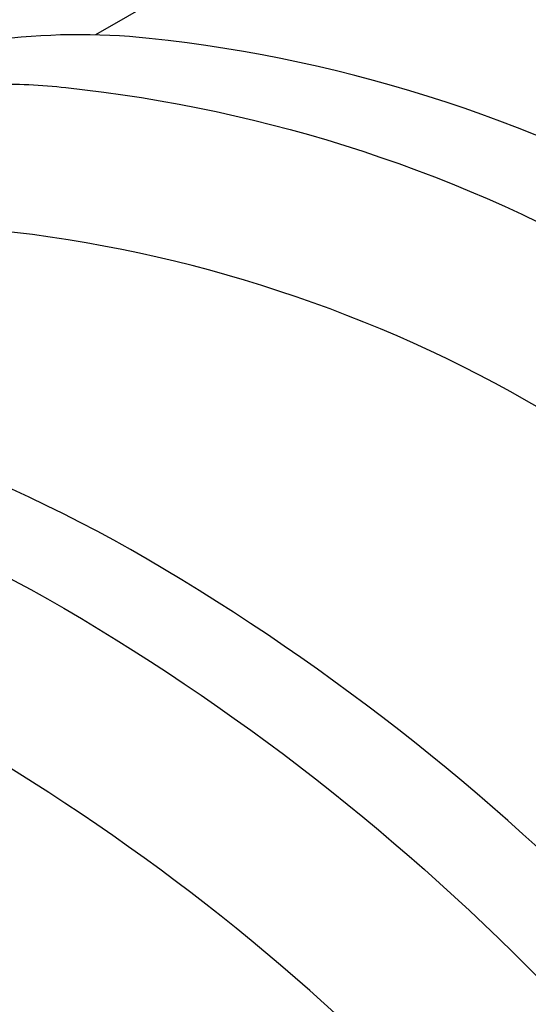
# Model space of a CAD drawing. Extents: x -18027 to -11651, y 1687 to 5059.
# Tile 65 of 170: x -16924 to -16896, y 2141 to 2197. Entities that reach past the tile are written whole.
import ezdxf

# ---------------------------------------------------------------- set-up
doc = ezdxf.new("R2010")
doc.units = 0
doc.header["$MEASUREMENT"] = 0
doc.layers.add('TANK', color=2, linetype='CONTINUOUS')

msp = doc.modelspace()

# ---------------------------------------------------------------- linework, layer by layer
at = {"layer": 'TANK'}
for points in [[(-16794.119, 2030.623, 0.010233), (-16793.506, 2031.951, 0.106395), (-16787.018, 2063.781, 0.071312), (-16792.331, 2098.167, 0.017305), (-16796.528, 2110.409, 0.040291), (-16809.493, 2137.565, 0.057637), (-16835.195, 2172.005, 0.071312), (-16862.421, 2193.671, 0.106395), (-16893.279, 2203.821, 0.159299), (-16914.789, 2199.219), (-16920.216, 2196.086)], [(-16809.899, 2021.516, 0.085374), (-16805.533, 2048.669, 0.071312), (-16811.116, 2084.803, 0.019282), (-16816.087, 2099.117, 0.038312), (-16829.151, 2126.205, 0.044515), (-16849.254, 2154.753, 0.013151), (-16856.147, 2162.456, 0.071312), (-16884.757, 2185.223, 0.106395), (-16917.183, 2195.889, 0.059949), (-16926.074, 2195.764, 0.059949)], [(-16926.074, 2193.315, -0.028206), (-16921.884, 2193.108, -0.106395), (-16889.457, 2182.442, -0.071312), (-16860.847, 2159.675, -0.016688), (-16852.208, 2149.81, -0.040957), (-16833.852, 2123.424, -0.038238), (-16820.809, 2096.391, -0.019356), (-16815.817, 2082.023, -0.071312), (-16810.234, 2045.889, -0.085107), (-16814.572, 2018.817)], [(-16826.66, 2011.835, 0.010233), (-16826.047, 2013.164, 0.106395), (-16819.559, 2044.994, 0.071312), (-16824.872, 2079.38, 0.017305), (-16829.069, 2091.622, 0.040291), (-16842.034, 2118.778, 0.057637), (-16867.736, 2153.218, 0.071312), (-16894.962, 2174.883, 0.106395), (-16925.819, 2185.033, 0.00181), (-16926.074, 2185.059, 0.00181)], [(-16842.444, 2002.719, 0.085407), (-16838.074, 2029.881, 0.071312), (-16843.657, 2066.016, 0.019282), (-16848.628, 2080.329, 0.038312), (-16861.692, 2107.417, 0.044515), (-16881.795, 2135.965, 0.013151), (-16888.687, 2143.668, 0.071312), (-16917.297, 2166.435, 0.106395), (-16949.724, 2177.101, 0.149431), (-16971.087, 2172.973), (-16978.26, 2168.758), (-16979.871, 2161.644)], [(-16978.26, 2168.758, -0.16913), (-16954.425, 2174.321, -0.106395), (-16921.998, 2163.655, -0.071312), (-16893.388, 2140.888, -0.016688), (-16884.749, 2131.022, -0.040957), (-16866.393, 2104.637, -0.038238), (-16853.35, 2077.603, -0.019356), (-16848.358, 2063.235, -0.071312), (-16842.775, 2027.101, -0.085141), (-16847.116, 2000.02, -0.085141)], [(-16859.206, 1993.037, 0.010321), (-16858.588, 1994.376, 0.106395), (-16852.1, 2026.206, 0.071312), (-16857.413, 2060.592, 0.017305), (-16861.61, 2072.834, 0.040291), (-16874.575, 2099.99, 0.057637), (-16900.277, 2134.431, 0.071312), (-16927.502, 2156.096, 0.106395), (-16958.36, 2166.246, 0.159299), (-16979.871, 2161.644), (-16985.298, 2158.511)], [(-16874.988, 1983.921, 0.085441), (-16870.615, 2011.094, 0.071312), (-16876.198, 2047.228, 0.019282), (-16881.169, 2061.542, 0.038312), (-16894.233, 2088.63, 0.044515), (-16914.335, 2117.178, 0.013151), (-16921.228, 2124.881, 0.071312), (-16949.838, 2147.648, 0.106395), (-16982.265, 2158.314, 0.051098), (-16989.852, 2158.342, 0.051098)]]:
    msp.add_lwpolyline(points, format="xyb", dxfattribs=at)

doc.saveas('drawing.dxf')
